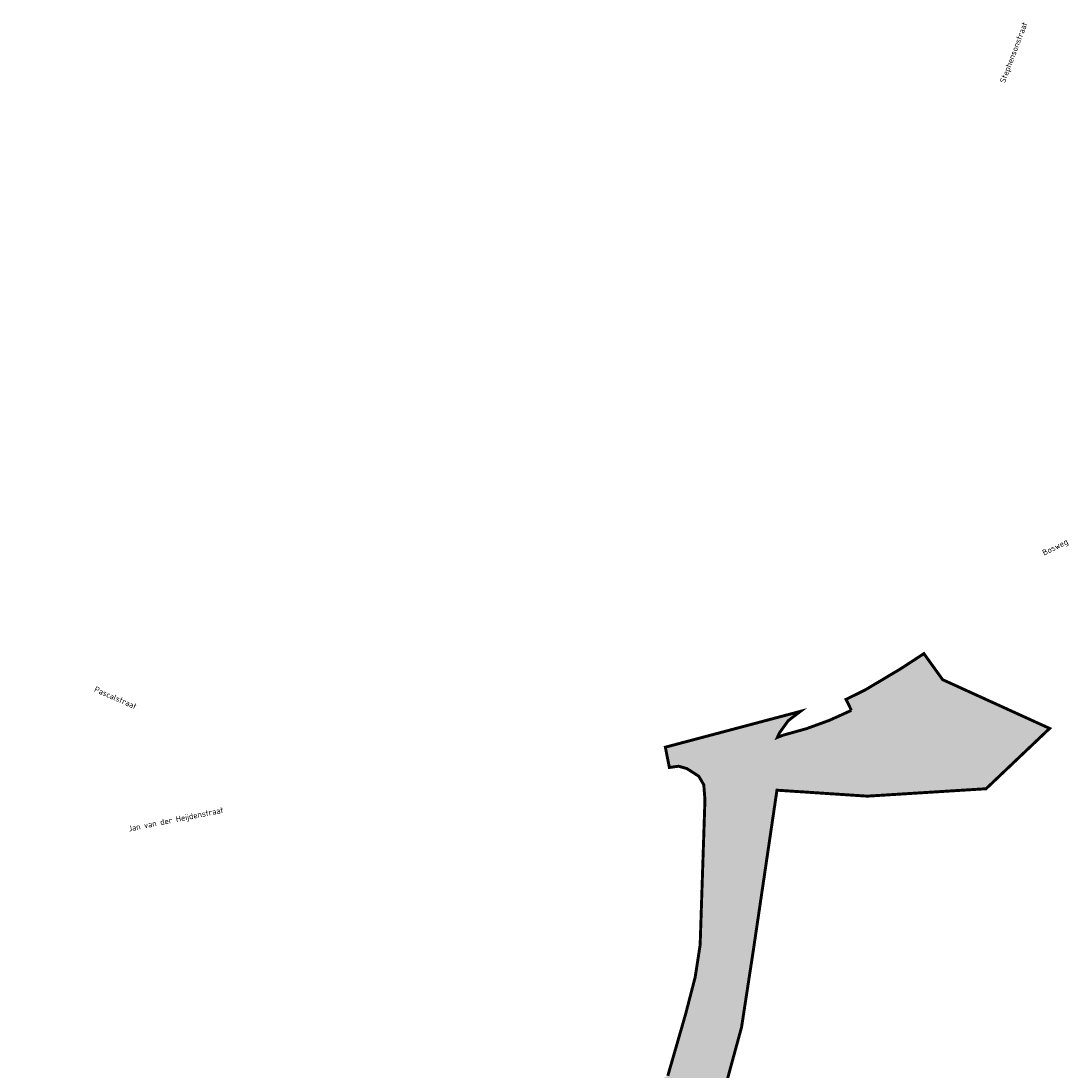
# Model space of a CAD drawing. Header units: metres. Extents: x 154159 to 155375, y 460880 to 461395.
# Tile 9 of 10: x 154582 to 154761, y 461189 to 461368. Entities that reach past the tile are written whole.
import ezdxf

# ---------------------------------------------------------------- set-up
doc = ezdxf.new("R2010")
doc.units = ezdxf.units.M
doc.header["$MEASUREMENT"] = 0
doc.layers.add('B-WE-OG-BEBOUWING_STRAATNAAM-T35', color=10, linetype='Continuous', lineweight=18)
doc.layers.add('N-WE-KG-SYSTEEMGRENS-A', color=253, linetype='Continuous', lineweight=50)
doc.layers.add('N-WE-KG-SYSTEEMGRENS-G', color=7, linetype='Continuous', lineweight=50, true_color=0xeb00b0)
doc.styles.add('NLCS-ISO-M100-T25', font='NLCS-ISO.ttf')

msp = doc.modelspace()

# ---------------------------------------------------------------- hatches: boundary and pattern name
at = {"layer": 'N-WE-KG-SYSTEEMGRENS-A'}
h = msp.add_hatch(color=256, dxfattribs=at)
h.dxf.hatch_style = 1
h.paths.add_polyline_path([(154622.58, 461159.35), (154574.57, 461153.84), (154574.01, 461157.87), (154571.37, 461185.26), (154568.98, 461206.77, -0.271178), (154573.14, 461215.69), (154574.91, 461216.64), (154576.67, 461217.31), (154577.38, 461217.45), (154576.76, 461220.7), (154573.81, 461220.09), (154548.95, 461214.91), (154549.61, 461211.71), (154550.74, 461211.93), (154553.24, 461211.89), (154554.66, 461211.43), (154556.17, 461210.23), (154557.08, 461209.1), (154557.47, 461208.19), (154558.53, 461206.4), (154559.39, 461203.39), (154560.17, 461196.04), (154560.67, 461189.55), (154564.41, 461154.31), (154566.96, 461129.57), (154567.56, 461123.44), (154568.91, 461109.67), (154558.02, 461102.76), (154537.22, 461136.04), (154536.28, 461137.42), (154521.77, 461160.97), (154518.04, 461167.22), (154513.06, 461175.26), (154508.94, 461181.65), (154508.21, 461182.66), (154507.61, 461182.88), (154506.28, 461185.08, -0.061036), (154502.5, 461193.23, -0.414874), (154507.99, 461203.39), (154507.31, 461206.82), (154505.62, 461206.49), (154503.95, 461206.04), (154502.17, 461205.55), (154501.23, 461205.2), (154482.63, 461202.9), (154480.34, 461203.36), (154478.75, 461203.78), (154476.8, 461199.09), (154476.92, 461199.05), (154478.01, 461198.42), (154480.35, 461196.5), (154485.24, 461188.89), (154499.32, 461166.07), (154511.39, 461146.54), (154518.13, 461136.24), (154530.88, 461115.52, -0.221252), (154531.07, 461109.74, -0.05532), (154530.31, 461108.41, -0.354652), (154522.26, 461106.62), (154521.46, 461106.87), (154500.87, 461116.55), (154500.08, 461116.88), (154484.71, 461124.24), (154463.86, 461134.21), (154420.17, 461154.9), (154397.64, 461165.72), (154395.45, 461166.68), (154392.25, 461168.62, -0.282488), (154390.18, 461175.01), (154409.82, 461221.44), (154410.39, 461222.64), (154411.25, 461223.82), (154412.21, 461224.54), (154413.33, 461224.94), (154414.61, 461225.19), (154415.81, 461225.2), (154417.02, 461224.92), (154419.11, 461229.69), (154400.17, 461237.93), (154397.87, 461232.82), (154398.67, 461232.05), (154399.06, 461231.46), (154399.34, 461230.78), (154399.51, 461229.95), (154399.36, 461228.7), (154398.87, 461226.64), (154397.64, 461223.75), (154391.34, 461208.98), (154386.46, 461197.72), (154382.33, 461188.44), (154379.85, 461182.94), (154378.2, 461179.24, 0.379901), (154386.3, 461157.64), (154394.65, 461153.65), (154413.1, 461144.87), (154437.52, 461133.29), (154440.64, 461131.73), (154452.18, 461125.98), (154453.79, 461125.17, -0.042685), (154456.01, 461123.6, -0.198046), (154457.71, 461119.67, -0.064607), (154456.9, 461115.26), (154436.99, 461062.01), (154438.85, 461055.15), (154441.6, 461056.09, -0.234201), (154445.92, 461055.51), (154446.68, 461054.77, 0.036008), (154449.32, 461052.29), (154450.75, 461051.2), (154451.31, 461050.88), (154452.81, 461050.21), (154502.16, 461028.55), (154505.58, 461027.08), (154536.55, 461013.56, 0.136693), (154534.32, 461015.61), (154546.72, 461010.3), (154550.63, 461008.54), (154562.03, 461003.72), (154566.39, 461002.09), (154573.88, 461000.02, 0.059524), (154593.6, 460998.08, 0.005404), (154609.25, 460997.73, -0.017743), (154619.49, 460997.25), (154619.79, 460997.23), (154619.92, 460996.21), (154621.34, 460996.12, 0.036223), (154633.01, 460996.28, 0.123157), (154643.86, 460999.99), (154672.52, 461016.22, -0.506453), (154675.13, 461015.41), (154675.23, 461015.05), (154675.77, 461014.05), (154684.7, 461011.44), (154687.61, 461023.01), (154695.57, 461044.83), (154698.05, 461082.62), (154693.22, 461112.02), (154693.13, 461128.73), (154694.87, 461159.93), (154704.69, 461196.02), (154706.71, 461209.21), (154710.74, 461236.54), (154726.19, 461235.52), (154746.49, 461236.79), (154757.35, 461247.1), (154739.06, 461255.44), (154735.86, 461259.89), (154731.86, 461257.28), (154725.97, 461253.77), (154725.21, 461253.38), (154722.55, 461252.07), (154723.47, 461250.19, -0.057377), (154711.77, 461245.94), (154710.81, 461245.56), (154711.18, 461246.36), (154712.68, 461248.44), (154714.76, 461250.02), (154691.66, 461243.89), (154692.35, 461240.42), (154693.92, 461240.64), (154695.35, 461240.23), (154697.36, 461238.94), (154698.23, 461237.47), (154698.43, 461234.9), (154697.61, 461210.08), (154696.76, 461204.56), (154695.1, 461198.16), (154692.08, 461187.7), (154688.32, 461185.86), (154679.54, 461182.27), (154671.08, 461178.64), (154655.3, 461172), (154629.25, 461160.73), (154627.49, 461160.06)])
h.paths.add_polyline_path([(154673.48, 461176.86), (154691.22, 461184.34), (154689.47, 461178.92), (154685.66, 461165.94), (154684.71, 461160.82), (154684.11, 461155.63), (154683.96, 461152.53), (154683.37, 461142.6), (154672.88, 461137.96), (154649.26, 461126.79), (154634.99, 461160.35), (154640.79, 461162.83), (154643.52, 461164), (154656.34, 461169.5), (154658.54, 461170.45), (154671.27, 461175.91)], flags=16)
h.paths.add_polyline_path([(154622.13, 461117.91), (154578.75, 461113.77), (154574.77, 461151.63), (154585.59, 461152.84), (154588.17, 461153.13), (154603.57, 461154.87), (154605.97, 461155.14), (154626.69, 461157.49), (154629.34, 461158.15), (154632.56, 461159.39), (154645.85, 461129.22)], flags=16)
h.paths.add_polyline_path([(154671.24, 461134.63), (154683.29, 461140.3), (154681.82, 461101.73), (154648.02, 461084.15), (154632.25, 461116.28), (154639.58, 461119.69), (154641.75, 461120.72), (154654.23, 461126.62), (154656.55, 461127.57), (154656.49, 461127.69), (154669.06, 461133.61)], flags=16)
h.paths.add_polyline_path([(154619.55, 461073.71), (154582.98, 461074.43), (154582.98, 461074.44), (154582.94, 461074.83), (154579.15, 461111.16), (154589.89, 461112.29), (154592.58, 461112.57), (154607.79, 461114.17), (154610.48, 461114.46), (154629.9, 461116.35), (154644.28, 461086.23)], flags=16)
h.paths.add_polyline_path([(154666.59, 461091.52), (154681.64, 461099.46), (154681.63, 461099.45), (154681.19, 461093.32), (154680.24, 461077.69), (154679.32, 461060.38), (154673.46, 461057.22), (154643.87, 461039.82), (154627.64, 461071), (154635.1, 461074.92), (154637.31, 461076.09), (154649.6, 461082.57), (154652.08, 461083.88), (154664.38, 461090.36)], flags=16)
h.paths.add_polyline_path([(154581.8, 461034.06), (154583.01, 461071.71), (154624.95, 461070.96), (154639.8, 461042.55), (154636.27, 461040.34), (154623.36, 461033.14)], flags=16)
h.paths.add_polyline_path([(154581.07, 461012.91), (154581.72, 461031.78), (154581.72, 461031.78), (154590.21, 461031.53), (154593.01, 461031.45), (154606.74, 461031.03), (154609.54, 461030.96), (154620.9, 461030.63), (154634.9, 461005.61), (154632.72, 461004.93), (154609.69, 461005.68), (154590.02, 461006.13, -0.057093), (154587.05, 461006.53, -0.293931)], flags=16)
h.paths.add_polyline_path([(154664.11, 461049.79), (154679.14, 461058.46), (154679.14, 461058.46), (154678.58, 461052.87), (154677.45, 461031.77), (154677.06, 461030.37), (154676.25, 461028.88), (154675.01, 461027.84), (154637.14, 461006.3), (154625.4, 461027.44), (154633.41, 461032.07), (154635.53, 461033.29), (154647.66, 461040.29), (154649.78, 461041.51), (154662.03, 461048.59)], flags=16)
h.paths.add_polyline_path([(154453.45, 461066.54), (154470.34, 461110.77, -0.386861), (154478.76, 461113.42), (154566.54, 461072.27, -0.30569), (154571.79, 461063.55), (154569.73, 461022.7, -0.372916), (154561.32, 461014.42), (154558.96, 461014.5), (154556.96, 461015.03), (154535.62, 461024.37), (154517.4, 461032.31), (154486.28, 461045.97), (154472.02, 461052.21), (154468.53, 461053.74), (154460, 461057.05), (154457.45, 461058.29), (154455.13, 461059.93, -0.315878)], flags=16)

# ---------------------------------------------------------------- linework, layer by layer
at = {"layer": 'N-WE-KG-SYSTEEMGRENS-G', "const_width": 0.5, "flags": 128}
msp.add_lwpolyline([(154692.08, 461187.7), (154695.1, 461198.16), (154696.76, 461204.56), (154697.61, 461210.08), (154698.43, 461234.9), (154698.23, 461237.47), (154697.36, 461238.94), (154695.35, 461240.23), (154693.92, 461240.64), (154692.35, 461240.42), (154691.66, 461243.89), (154714.76, 461250.02), (154712.68, 461248.44), (154711.18, 461246.36), (154710.81, 461245.56), (154711.77, 461245.94, 0.057377), (154723.47, 461250.19), (154722.55, 461252.07), (154725.21, 461253.38), (154725.97, 461253.77), (154731.86, 461257.28), (154735.86, 461259.89), (154739.06, 461255.44), (154757.35, 461247.1), (154746.49, 461236.79), (154726.19, 461235.52), (154710.74, 461236.54), (154706.71, 461209.21), (154704.69, 461196.02), (154694.87, 461159.93)], format="xyb", dxfattribs=at)

# ---------------------------------------------------------------- texts
at = {"layer": 'B-WE-OG-BEBOUWING_STRAATNAAM-T35', "char_height": 1, "attachment_point": 5, "style": 'NLCS-ISO-M100-T25'}
for s, insert, rotation in [('Stephensonstraat', (154751.33, 461362.64), 69.3), ('Bosweg', (154758.36, 461277.98), 26.4), ('Pascalstraat', (154597.68, 461252.34), 336.4), ('Jan van der Heijdenstraat', (154608.02, 461231.42), 11.3)]:
    msp.add_mtext(s, dxfattribs=dict(at, insert=insert, rotation=rotation))

doc.saveas('drawing.dxf')
